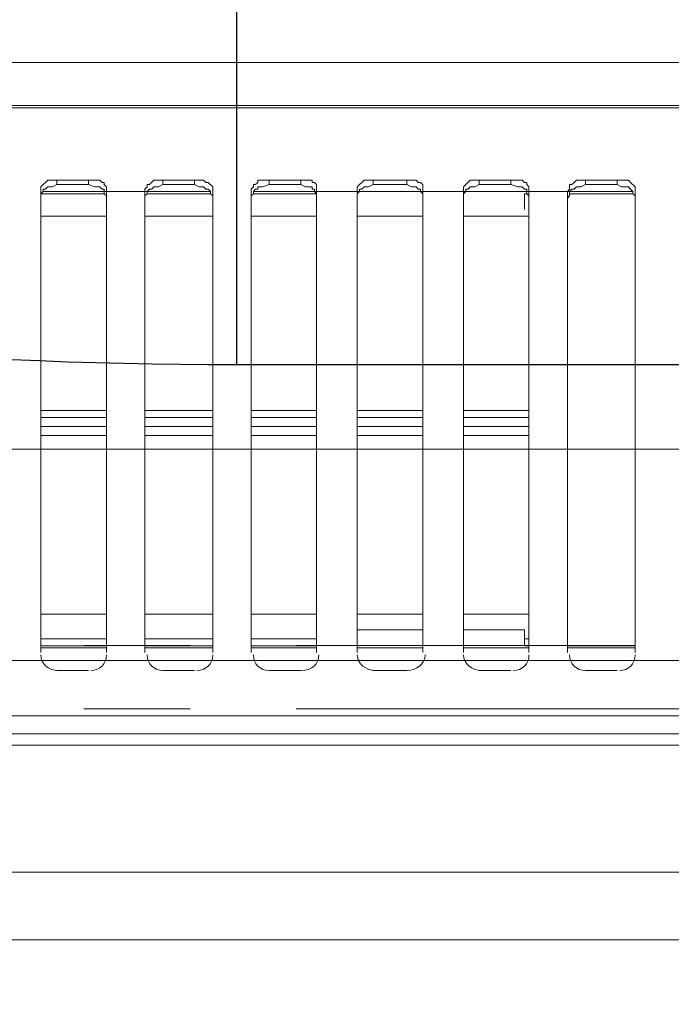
# Model space of a CAD drawing. Header units: millimetres. Extents: x -125266 to 274256, y -711690 to -301689.
# Tile 158 of 256: x -51511 to -51434, y -361895 to -361779. Entities that reach past the tile are written whole.
import ezdxf

# ---------------------------------------------------------------- set-up
doc = ezdxf.new("R2010")
doc.units = ezdxf.units.MM
doc.linetypes.add('CONTINOUS', pattern=[0])
for name, color, linetype, lineweight in [('ARCH', 7, 'Continuous', 0), ('CEILING', 8, 'Continuous', 5), ('Equipment', 8, 'Continuous', 0), ('Finished Line', 7, 'Continuous', 0), ('HOOD', 6, 'Continuous', 0), ('Legend', 5, 'Continuous', 0), ('MEPTEK HVAC-Kitchen Exhaust Air Duct', 30, 'Continuous', 30), ('MEPTEK HVAC-Kitchen Fresh Air Duct', 3, 'Continuous', 30), ('MEPTEK-TEXT1', 7, 'Continuous', 30)]:
    doc.layers.add(name, color=color, linetype=linetype, lineweight=lineweight)
for name, color, linetype in [('Light Equipment', 8, 'Continuous'), ('Model_Top', 7, 'Continuous'), ('RACK', 7, 'Continuous')]:
    doc.layers.add(name, color=color, linetype=linetype)
doc.styles.add('REVAC', font='verdana.ttf', dxfattribs={"height": 50})
doc.styles.get("Standard").update_dxf_attribs({"font": 'ARIALN.TTF'})
doc.styles.add('Times New Roman', font='times.ttf', dxfattribs={"height": 150})
doc.dimstyles.new('ARA-125', dxfattribs={"dimtxt": 200, "dimasz": 75, "dimexe": 0, "dimexo": 75, "dimgap": 7.5, "dimtad": 0, "dimdec": 0, "dimrnd": 5, "dimdsep": 46, "dimtxsty": 'Times New Roman', "dimblk": 'ARCHTICK', "dimcen": 56.25, "dimdle": 56.25, "dimclrd": 256, "dimclre": 256, "dimclrt": 256, "dimazin": 3, "dimtfac": 1, "dimtdec": 0, "dimtix": 1, "dimtmove": 1, "dimatfit": 3, "dimfxl": 0, "dimtolj": 1, "dimlwd": -1, "dimlwe": 0, "dimarcsym": 0})

# ---------------------------------------------------------------- blocks, each defined once
blk = doc.blocks.new('A$Cd18de8f6')
at = {"layer": 'Equipment'}
for points in [[(800, 734), (800, 735.34), (400, 735.34), (0, 735.34), (0, 733.73)], [(800, 659.72), (800, 659.99), (800, 731.86), (800, 734), (400, 734), (400, 731.86), (400, 659.99), (400, 659.72), (400, 659.99), (400, 731.86), (400, 734), (0, 734), (0, 731.86), (0, 659.99), (0, 659.72), (400, 659.72), (800, 659.72), (800, 654.64), (800, 17.64), (800, 5.08)], [(800, 731.86), (400, 731.86), (0, 731.86)], [(320.11, 731.06), (332.67, 731.06)], [(455.05, 731.06), (400, 731.06), (345.23, 731.06)], [(316.9, 726.52), (320.65, 726.52)], [(329.46, 726.52), (333.2, 726.52)], [(342.02, 726.52), (345.76, 726.52)], [(354.31, 726.52), (358.32, 726.52)], [(366.87, 726.52), (370.61, 726.52)], [(379.43, 726.52), (383.17, 726.52)], [(322.78, 724.38), (322.78, 669.34), (322.52, 669.07), (322.52, 668.8), (322.25, 668.8), (321.98, 668.54), (315.84, 668.54), (315.03, 669.34), (315.03, 724.38)], [(335.34, 724.38), (335.34, 669.34), (334.81, 668.8), (334.54, 668.8), (334.27, 668.54), (328.39, 668.54), (327.86, 669.07), (327.59, 669.07), (327.59, 669.34), (327.33, 669.61), (327.33, 724.38)], [(347.63, 724.38), (347.63, 669.07), (347.37, 668.8), (347.1, 668.8), (347.1, 668.54), (340.69, 668.54), (340.69, 668.8), (340.42, 669.07), (340.15, 669.07), (340.15, 669.34), (339.88, 669.61), (339.88, 724.38)], [(360.19, 724.38), (360.19, 669.07), (359.92, 668.8), (359.66, 668.8), (359.39, 668.54), (353.24, 668.54), (352.44, 669.34), (352.44, 724.38)], [(372.75, 724.38), (372.75, 669.34), (372.48, 669.07), (372.48, 668.8), (372.22, 668.8), (371.95, 668.54), (365.8, 668.54), (365.27, 669.07), (365, 669.34), (365, 724.38)], [(385.31, 724.38), (385.31, 669.34), (384.77, 668.8), (384.51, 668.54), (378.36, 668.54), (378.09, 668.8), (377.83, 669.07), (377.56, 669.07), (377.56, 669.61), (377.29, 669.87), (377.29, 724.38)], [(322.78, 723.85), (315.03, 723.85)], [(322.79, 723.58), (315.03, 723.58)], [(320.11, 723.57), (332.67, 723.57)], [(335.34, 723.85), (327.33, 723.85)], [(335.34, 723.58), (327.33, 723.58)], [(347.63, 723.85), (339.88, 723.85)], [(347.64, 723.58), (339.88, 723.58)], [(345.23, 723.57), (385.31, 723.57)], [(360.19, 723.85), (352.44, 723.85)], [(372.75, 723.85), (365, 723.85)], [(365, 721.71), (372.22, 721.71), (372.22, 723.58), (372.75, 723.58)], [(385.31, 723.85), (377.29, 723.85)], [(385.31, 723.58), (377.29, 723.58)], [(322.78, 722.78), (315.03, 722.78)], [(335.34, 722.78), (327.33, 722.78)], [(347.63, 722.78), (339.88, 722.78)], [(372.75, 722.78), (372.22, 722.78)], [(352.44, 721.71), (360.19, 721.71)], [(322.79, 719.84), (315.03, 719.84)], [(335.34, 719.84), (327.33, 719.84)], [(347.64, 719.84), (339.88, 719.84)], [(360.2, 719.84), (352.44, 719.84)], [(372.75, 719.84), (365.01, 719.84)], [(315.03, 698.73), (322.78, 698.73)], [(327.33, 698.73), (335.34, 698.73)], [(339.88, 698.73), (347.63, 698.73)], [(352.44, 698.73), (360.19, 698.73)], [(365, 698.73), (372.75, 698.73)], [(315.03, 697.66), (322.78, 697.66)], [(327.33, 697.66), (335.34, 697.66)], [(339.88, 697.66), (347.63, 697.66)], [(352.44, 697.66), (360.19, 697.66)], [(365, 697.66), (372.75, 697.66)], [(322.78, 696.59), (315.03, 696.59)], [(335.34, 696.59), (327.33, 696.59)], [(347.63, 696.59), (339.88, 696.59)], [(360.19, 696.59), (352.44, 696.59)], [(372.75, 696.59), (365, 696.59)], [(322.78, 695.79), (315.03, 695.79)], [(335.34, 695.79), (327.33, 695.79)], [(347.63, 695.79), (339.88, 695.79)], [(360.19, 695.79), (352.44, 695.79)], [(372.75, 695.79), (365, 695.79)], [(322.78, 672.81), (315.03, 672.81)], [(335.34, 672.81), (327.33, 672.81)], [(347.63, 672.81), (339.88, 672.81)], [(360.19, 672.81), (352.44, 672.81)], [(372.75, 672.81), (365, 672.81)], [(372.22, 672.01), (372.22, 670.14), (372.48, 670.14)], [(322.78, 670.67), (322.78, 670.41), (322.52, 670.14), (322.52, 669.61), (322.25, 669.61), (321.98, 669.34), (321.45, 669.34), (320.65, 669.07), (316.9, 669.07), (316.37, 669.34), (315.84, 669.34), (315.57, 669.61), (315.3, 669.61), (315.3, 669.87), (315.03, 670.14), (315.03, 670.67)], [(335.34, 670.67), (335.34, 670.41), (335.07, 670.14), (335.07, 669.87), (334.81, 669.61), (334.54, 669.61), (334.27, 669.34), (333.74, 669.34), (333.2, 669.07), (329.46, 669.07), (328.93, 669.34), (328.39, 669.34), (328.13, 669.61), (327.86, 669.61), (327.59, 669.87), (327.59, 670.14), (327.33, 670.41), (327.33, 670.67)], [(347.63, 670.67), (347.63, 670.14), (347.37, 669.87), (347.37, 669.61), (347.1, 669.61), (347.1, 669.34), (346.3, 669.34), (345.76, 669.07), (342.02, 669.07), (341.22, 669.34), (340.69, 669.34), (340.69, 669.61), (340.42, 669.61), (340.15, 669.87), (340.15, 670.14), (339.88, 670.41), (339.88, 670.67)], [(360.19, 670.67), (360.19, 670.14), (359.92, 669.87), (359.92, 669.61), (359.66, 669.61), (359.39, 669.34), (358.86, 669.34), (358.32, 669.07), (354.31, 669.07), (353.78, 669.34), (353.24, 669.34), (352.98, 669.61), (352.71, 669.61), (352.71, 669.87), (352.44, 670.14), (352.44, 670.67)], [(372.75, 670.67), (372.75, 670.41), (372.48, 670.14), (372.48, 669.61), (372.22, 669.61), (371.95, 669.34), (371.41, 669.34), (370.61, 669.07), (366.87, 669.07), (366.34, 669.34), (365.8, 669.34), (365.54, 669.61), (365.27, 669.61), (365.27, 669.87), (365, 670.14), (365, 670.67)], [(385.31, 670.67), (385.31, 670.41), (385.04, 670.14), (385.04, 669.87), (384.77, 669.61), (384.51, 669.34), (383.71, 669.34), (383.17, 669.07), (379.43, 669.07), (378.9, 669.34), (378.36, 669.34), (378.09, 669.61), (377.83, 669.61), (377.56, 669.87), (377.56, 670.41), (377.29, 670.67)], [(315.03, 670.14), (322.52, 670.14)], [(322.52, 669.87), (315.3, 669.87)], [(320.11, 669.87), (332.67, 669.87)], [(327.59, 670.14), (335.07, 670.14)], [(335.07, 669.87), (327.59, 669.87)], [(340.15, 670.14), (347.63, 670.14)], [(347.37, 669.87), (340.15, 669.87)], [(345.23, 669.87), (385.04, 669.87)], [(359.92, 669.87), (352.71, 669.87)], [(372.48, 669.87), (365.27, 669.87)], [(377.56, 670.14), (385.04, 670.14)], [(385.04, 669.87), (377.56, 669.87)], [(316.9, 668.54), (316.9, 669.07)], [(320.65, 668.54), (320.65, 669.07)], [(329.46, 668.54), (329.46, 669.07)], [(333.2, 668.54), (333.2, 669.07)], [(342.02, 668.54), (342.02, 669.07)], [(345.76, 668.54), (345.76, 669.07)], [(354.31, 668.54), (354.31, 669.07)], [(358.32, 668.54), (358.32, 669.07)], [(366.87, 668.54), (366.87, 669.07)], [(370.61, 668.54), (370.61, 669.07)], [(379.43, 668.54), (379.43, 669.07)], [(383.17, 668.54), (383.17, 669.07)], [(800, 659.99), (400, 659.99), (0, 659.99)], [(0, 654.64), (400, 654.64), (800, 654.64)], [(381.3, 654.64), (292.86, 654.64)]]:
    blk.add_lwpolyline(points, dxfattribs=at)
for points in [[(315.03, 724.65), (315.03, 725.72), (315.84, 726.52), (317.17, 726.52)], [(320.91, 726.52), (321.98, 726.52), (322.78, 725.72), (322.78, 724.65)], [(327.59, 724.65), (327.59, 725.72), (328.39, 726.52), (329.46, 726.52)], [(333.47, 726.52), (334.54, 726.52), (335.34, 725.72), (335.34, 724.65)], [(340.15, 724.65), (340.15, 725.72), (340.95, 726.52), (342.02, 726.52)], [(345.76, 726.52), (347.1, 726.52), (347.9, 725.72), (347.9, 724.65)], [(352.44, 724.65), (352.44, 725.72), (353.51, 726.52), (354.58, 726.52)], [(358.32, 726.52), (359.39, 726.52), (360.46, 725.72), (360.46, 724.65)], [(365, 724.65), (365, 725.72), (366.07, 726.52), (367.14, 726.52)], [(370.88, 726.52), (371.95, 726.52), (372.75, 725.72), (372.75, 724.65)], [(377.56, 724.65), (377.56, 725.72), (378.36, 726.52), (379.43, 726.52)], [(383.44, 726.52), (384.51, 726.52), (385.31, 725.72), (385.31, 724.65)]]:
    blk.add_open_spline(points, degree=3, dxfattribs=at)
blk = doc.blocks.new('ARCH')
at = {"layer": 'Legend', "ltscale": 15}
h = blk.add_hatch(dxfattribs=at)
h.set_pattern_fill('SACNCR', color=8, scale=25, style=0)
edge = h.paths.add_edge_path()
edge.add_arc((-53445.78, -362114.48), 661.35, 18.05247, 146.34022)
edge.add_line((-53996.25, -361747.92), (-53996.25, -362009.47))
edge.add_line((-53996.25, -362009.47), (-53996.24, -362009.47))
edge.add_line((-53996.24, -362009.47), (-53974.54, -361931.34))
edge.add_line((-53974.54, -361931.34), (-53941.81, -361857.14))
edge.add_line((-53941.81, -361857.14), (-53898.73, -361788.42))
edge.add_line((-53898.73, -361788.42), (-53846.22, -361726.62))
edge.add_line((-53846.22, -361726.62), (-53785.36, -361673.01))
edge.add_line((-53785.36, -361673.01), (-53717.42, -361628.73))
edge.add_line((-53717.42, -361628.73), (-53643.81, -361594.68))
edge.add_line((-53643.81, -361594.68), (-53566.06, -361571.58))
edge.add_line((-53566.06, -361571.58), (-53485.81, -361559.91))
edge.add_line((-53485.81, -361559.91), (-53404.7, -361559.92))
edge.add_line((-53404.7, -361559.92), (-53377.17, -361563.92))
edge.add_arc((-53404.64, -362113.24), 550, 10.8678, 87.1378, ccw=False)
edge.add_line((-52864.5, -362009.54), (-48663.66, -362009.54))
edge.add_line((-48663.66, -362009.54), (-48663.66, -361770.81))
edge.add_line((-48663.66, -361770.81), (-48213.66, -361770.84))
edge.add_line((-48213.66, -361770.84), (-48213.66, -361770.83))
edge.add_line((-48213.66, -361770.83), (-48663.64, -361770.83))
edge.add_line((-48663.64, -361770.83), (-48213.64, -361770.84))
edge.add_line((-48213.64, -361770.84), (-48213.66, -361770.84))
edge.add_line((-48213.66, -361770.84), (-48213.66, -362009.81))
edge.add_line((-48213.66, -362009.81), (-46905.49, -362009.89))
edge.add_line((-46905.49, -362009.89), (-46905.49, -361909.54))
edge.add_line((-46905.49, -361909.54), (-48113.66, -361909.54))
edge.add_line((-48113.66, -361909.54), (-48113.66, -361670.83))
edge.add_line((-48113.66, -361670.83), (-48763.64, -361670.83))
edge.add_line((-48763.64, -361670.83), (-48763.64, -361909.54))
edge.add_line((-48763.64, -361909.54), (-52816.98, -361909.54))
h = blk.add_hatch(dxfattribs=at)
h.set_pattern_fill('SACNCR', color=8, scale=25, style=0)
edge = h.paths.add_edge_path()
edge.add_arc((-53445.78, -362114.48), 661.35, 18.05247, 146.34022)
edge.add_line((-53996.25, -361747.92), (-53996.25, -362009.47))
edge.add_line((-53996.25, -362009.47), (-53996.24, -362009.47))
edge.add_line((-53996.24, -362009.47), (-53974.54, -361931.34))
edge.add_line((-53974.54, -361931.34), (-53941.81, -361857.14))
edge.add_line((-53941.81, -361857.14), (-53898.73, -361788.42))
edge.add_line((-53898.73, -361788.42), (-53846.22, -361726.62))
edge.add_line((-53846.22, -361726.62), (-53785.36, -361673.01))
edge.add_line((-53785.36, -361673.01), (-53717.42, -361628.73))
edge.add_line((-53717.42, -361628.73), (-53643.81, -361594.68))
edge.add_line((-53643.81, -361594.68), (-53566.06, -361571.58))
edge.add_line((-53566.06, -361571.58), (-53485.81, -361559.91))
edge.add_line((-53485.81, -361559.91), (-53404.7, -361559.92))
edge.add_line((-53404.7, -361559.92), (-53377.17, -361563.92))
edge.add_arc((-53404.64, -362113.24), 550, 10.8678, 87.1378, ccw=False)
edge.add_line((-52864.5, -362009.54), (-48663.66, -362009.54))
edge.add_line((-48663.66, -362009.54), (-48663.66, -361770.81))
edge.add_line((-48663.66, -361770.81), (-48213.66, -361770.84))
edge.add_line((-48213.66, -361770.84), (-48213.66, -361770.83))
edge.add_line((-48213.66, -361770.83), (-48663.64, -361770.83))
edge.add_line((-48663.64, -361770.83), (-48663.66, -362021.85))
edge.add_line((-48663.66, -362021.85), (-48478.01, -362021.86))
edge.add_line((-48478.01, -362021.86), (-48478.03, -362220.82))
edge.add_line((-48478.03, -362220.82), (-48213.67, -362220.84))
edge.add_line((-48213.67, -362220.84), (-48213.64, -361770.84))
edge.add_line((-48213.64, -361770.84), (-48213.66, -361770.84))
edge.add_line((-48213.66, -361770.84), (-48213.66, -362009.81))
edge.add_line((-48213.66, -362009.81), (-46905.49, -362009.89))
edge.add_line((-46905.49, -362009.89), (-46905.49, -361909.54))
edge.add_line((-46905.49, -361909.54), (-48113.66, -361909.54))
edge.add_line((-48113.66, -361909.54), (-48113.66, -361670.83))
edge.add_line((-48113.66, -361670.83), (-48763.64, -361670.83))
edge.add_line((-48763.64, -361670.83), (-48763.64, -361909.54))
edge.add_line((-48763.64, -361909.54), (-52816.98, -361909.54))
at = {"layer": 'Finished Line', "color": 8}
for p, q in [((-52795.57, -361879.54), (-48793.66, -361879.54)), ((-52795.57, -361879.54), (-48793.66, -361879.54)), ((-52801.21, -361887.54), (-48785.66, -361887.54)), ((-52801.21, -361887.54), (-48785.66, -361887.54))]:
    blk.add_line(p, q, dxfattribs=at)
at = {"layer": 'HOOD'}
blk.add_lwpolyline([(-52023.66, -361879.54), (-49023.66, -361879.54), (-49023.66, -360879.54), (-52023.66, -360879.54)], close=True, dxfattribs=at)
at = {"layer": 'Light Equipment', "lineweight": 0}
blk.add_lwpolyline([(-52023.66, -361879.54), (-49023.66, -361879.54), (-49023.66, -360879.54), (-52023.66, -360879.54)], close=True, dxfattribs=at)
for points in [[(-51023.66, -361788.92), (-51023.66, -361789.19), (-51023.66, -361861.06), (-51023.66, -361863.2), (-51423.66, -361863.2), (-51423.66, -361861.06), (-51423.66, -361789.19), (-51423.66, -361788.92), (-51423.66, -361789.19), (-51423.66, -361861.06), (-51423.66, -361863.2), (-51823.66, -361863.2), (-51823.66, -361861.06), (-51823.66, -361789.19), (-51823.66, -361788.92), (-51423.66, -361788.92), (-51023.66, -361788.92), (-51023.66, -361783.84), (-51023.66, -361146.84), (-51023.66, -361134.28)], [(-51823.66, -361783.84), (-51423.66, -361783.84), (-51023.66, -361783.84)], [(-51442.36, -361783.84), (-51530.8, -361783.84)], [(-51023.66, -361789.19), (-51423.66, -361789.19), (-51823.66, -361789.19)], [(-51500.88, -361853.58), (-51500.88, -361798.54), (-51501.14, -361798.27), (-51501.14, -361798.01), (-51501.41, -361798.01), (-51501.68, -361797.74), (-51507.82, -361797.74), (-51508.63, -361798.54), (-51508.63, -361853.58)], [(-51506.76, -361797.74), (-51506.76, -361798.27)], [(-51503.02, -361797.74), (-51503.02, -361798.27)], [(-51488.32, -361853.58), (-51488.32, -361798.54), (-51488.85, -361798.01), (-51489.12, -361798.01), (-51489.39, -361797.74), (-51495.27, -361797.74), (-51495.8, -361798.27), (-51496.07, -361798.27), (-51496.07, -361798.54), (-51496.34, -361798.81), (-51496.34, -361853.58)], [(-51494.2, -361797.74), (-51494.2, -361798.27)], [(-51490.46, -361797.74), (-51490.46, -361798.27)], [(-51476.03, -361853.58), (-51476.03, -361798.27), (-51476.3, -361798.01), (-51476.56, -361798.01), (-51476.56, -361797.74), (-51482.98, -361797.74), (-51482.98, -361798.01), (-51483.24, -361798.27), (-51483.51, -361798.27), (-51483.51, -361798.54), (-51483.78, -361798.81), (-51483.78, -361853.58)], [(-51481.64, -361797.74), (-51481.64, -361798.27)], [(-51477.9, -361797.74), (-51477.9, -361798.27)], [(-51463.47, -361853.58), (-51463.47, -361798.27), (-51463.74, -361798.01), (-51464, -361798.01), (-51464.27, -361797.74), (-51470.42, -361797.74), (-51471.22, -361798.54), (-51471.22, -361853.58)], [(-51469.35, -361797.74), (-51469.35, -361798.27)], [(-51465.34, -361797.74), (-51465.34, -361798.27)], [(-51450.91, -361853.58), (-51450.91, -361798.54), (-51451.18, -361798.27), (-51451.18, -361798.01), (-51451.45, -361798.01), (-51451.71, -361797.74), (-51457.86, -361797.74), (-51458.39, -361798.27), (-51458.66, -361798.54), (-51458.66, -361853.58)], [(-51456.79, -361797.74), (-51456.79, -361798.27)], [(-51453.05, -361797.74), (-51453.05, -361798.27)], [(-51438.35, -361853.58), (-51438.35, -361798.54), (-51438.89, -361798.01), (-51439.15, -361797.74), (-51445.3, -361797.74), (-51445.57, -361798.01), (-51445.83, -361798.27), (-51446.1, -361798.27), (-51446.1, -361798.81), (-51446.37, -361799.07), (-51446.37, -361853.58)], [(-51444.23, -361797.74), (-51444.23, -361798.27)], [(-51440.49, -361797.74), (-51440.49, -361798.27)], [(-51500.88, -361799.88), (-51500.88, -361799.61), (-51501.14, -361799.34), (-51501.14, -361798.81), (-51501.41, -361798.81), (-51501.68, -361798.54), (-51502.21, -361798.54), (-51503.02, -361798.27), (-51506.76, -361798.27), (-51507.29, -361798.54), (-51507.82, -361798.54), (-51508.09, -361798.81), (-51508.36, -361798.81), (-51508.36, -361799.07), (-51508.63, -361799.34), (-51508.63, -361799.88)], [(-51488.32, -361799.88), (-51488.32, -361799.61), (-51488.59, -361799.34), (-51488.59, -361799.07), (-51488.85, -361798.81), (-51489.12, -361798.81), (-51489.39, -361798.54), (-51489.92, -361798.54), (-51490.46, -361798.27), (-51494.2, -361798.27), (-51494.73, -361798.54), (-51495.27, -361798.54), (-51495.53, -361798.81), (-51495.8, -361798.81), (-51496.07, -361799.07), (-51496.07, -361799.34), (-51496.34, -361799.61), (-51496.34, -361799.88)], [(-51476.03, -361799.88), (-51476.03, -361799.34), (-51476.3, -361799.07), (-51476.3, -361798.81), (-51476.56, -361798.81), (-51476.56, -361798.54), (-51477.36, -361798.54), (-51477.9, -361798.27), (-51481.64, -361798.27), (-51482.44, -361798.54), (-51482.98, -361798.54), (-51482.98, -361798.81), (-51483.24, -361798.81), (-51483.51, -361799.07), (-51483.51, -361799.34), (-51483.78, -361799.61), (-51483.78, -361799.88)], [(-51463.47, -361799.88), (-51463.47, -361799.34), (-51463.74, -361799.07), (-51463.74, -361798.81), (-51464, -361798.81), (-51464.27, -361798.54), (-51464.81, -361798.54), (-51465.34, -361798.27), (-51469.35, -361798.27), (-51469.88, -361798.54), (-51470.42, -361798.54), (-51470.68, -361798.81), (-51470.95, -361798.81), (-51470.95, -361799.07), (-51471.22, -361799.34), (-51471.22, -361799.88)], [(-51450.91, -361799.88), (-51450.91, -361799.61), (-51451.18, -361799.34), (-51451.18, -361798.81), (-51451.45, -361798.81), (-51451.71, -361798.54), (-51452.25, -361798.54), (-51453.05, -361798.27), (-51456.79, -361798.27), (-51457.32, -361798.54), (-51457.86, -361798.54), (-51458.13, -361798.81), (-51458.39, -361798.81), (-51458.39, -361799.07), (-51458.66, -361799.34), (-51458.66, -361799.88)], [(-51438.35, -361799.88), (-51438.35, -361799.61), (-51438.62, -361799.34), (-51438.62, -361799.07), (-51438.89, -361798.81), (-51439.15, -361798.54), (-51439.96, -361798.54), (-51440.49, -361798.27), (-51444.23, -361798.27), (-51444.77, -361798.54), (-51445.3, -361798.54), (-51445.57, -361798.81), (-51445.83, -361798.81), (-51446.1, -361799.07), (-51446.1, -361799.61), (-51446.37, -361799.88)], [(-51508.63, -361799.34), (-51501.14, -361799.34)], [(-51501.14, -361799.07), (-51508.36, -361799.07)], [(-51503.55, -361799.07), (-51490.99, -361799.07)], [(-51488.59, -361799.07), (-51496.07, -361799.07)], [(-51496.07, -361799.34), (-51488.59, -361799.34)], [(-51476.3, -361799.07), (-51483.51, -361799.07)], [(-51483.51, -361799.34), (-51476.03, -361799.34)], [(-51478.43, -361799.07), (-51438.62, -361799.07)], [(-51463.74, -361799.07), (-51470.95, -361799.07)], [(-51451.18, -361799.07), (-51458.39, -361799.07)], [(-51451.45, -361801.21), (-51451.45, -361799.34), (-51451.18, -361799.34)], [(-51438.62, -361799.07), (-51446.1, -361799.07)], [(-51446.1, -361799.34), (-51438.62, -361799.34)], [(-51500.88, -361802.01), (-51508.63, -361802.01)], [(-51488.32, -361802.01), (-51496.34, -361802.01)], [(-51476.03, -361802.01), (-51483.78, -361802.01)], [(-51463.47, -361802.01), (-51471.22, -361802.01)], [(-51450.91, -361802.01), (-51458.66, -361802.01)], [(-51500.88, -361824.99), (-51508.63, -361824.99)], [(-51488.32, -361824.99), (-51496.34, -361824.99)], [(-51476.03, -361824.99), (-51483.78, -361824.99)], [(-51463.47, -361824.99), (-51471.22, -361824.99)], [(-51450.91, -361824.99), (-51458.66, -361824.99)], [(-51500.88, -361825.79), (-51508.63, -361825.79)], [(-51508.63, -361826.86), (-51500.88, -361826.86)], [(-51488.32, -361825.79), (-51496.34, -361825.79)], [(-51496.34, -361826.86), (-51488.32, -361826.86)], [(-51476.03, -361825.79), (-51483.78, -361825.79)], [(-51483.78, -361826.86), (-51476.03, -361826.86)], [(-51463.47, -361825.79), (-51471.22, -361825.79)], [(-51471.22, -361826.86), (-51463.47, -361826.86)], [(-51450.91, -361825.79), (-51458.66, -361825.79)], [(-51458.66, -361826.86), (-51450.91, -361826.86)], [(-51508.63, -361827.93), (-51500.88, -361827.93)], [(-51496.34, -361827.93), (-51488.32, -361827.93)], [(-51483.78, -361827.93), (-51476.03, -361827.93)], [(-51471.22, -361827.93), (-51463.47, -361827.93)], [(-51458.66, -361827.93), (-51450.91, -361827.93)], [(-51500.87, -361849.04), (-51508.63, -361849.04)], [(-51488.32, -361849.04), (-51496.34, -361849.04)], [(-51476.02, -361849.04), (-51483.78, -361849.04)], [(-51463.47, -361849.04), (-51471.22, -361849.04)], [(-51450.91, -361849.04), (-51458.66, -361849.04)], [(-51471.22, -361850.91), (-51463.47, -361850.91)], [(-51458.66, -361850.91), (-51451.45, -361850.91), (-51451.45, -361852.78), (-51450.91, -361852.78)], [(-51500.88, -361851.98), (-51508.63, -361851.98)], [(-51488.32, -361851.98), (-51496.34, -361851.98)], [(-51476.03, -361851.98), (-51483.78, -361851.98)], [(-51450.91, -361851.98), (-51451.45, -361851.98)], [(-51500.87, -361852.78), (-51508.63, -361852.78)], [(-51500.88, -361853.05), (-51508.63, -361853.05)], [(-51503.55, -361852.77), (-51490.99, -361852.77)], [(-51488.32, -361852.78), (-51496.34, -361852.78)], [(-51488.32, -361853.05), (-51496.34, -361853.05)], [(-51476.02, -361852.78), (-51483.78, -361852.78)], [(-51476.03, -361853.05), (-51483.78, -361853.05)], [(-51478.43, -361852.77), (-51438.35, -361852.77)], [(-51463.47, -361853.05), (-51471.22, -361853.05)], [(-51450.91, -361853.05), (-51458.66, -361853.05)], [(-51438.35, -361852.78), (-51446.37, -361852.78)], [(-51438.35, -361853.05), (-51446.37, -361853.05)], [(-51506.76, -361855.72), (-51503.02, -361855.72)], [(-51494.2, -361855.72), (-51490.46, -361855.72)], [(-51481.64, -361855.72), (-51477.9, -361855.72)], [(-51469.35, -361855.72), (-51465.34, -361855.72)], [(-51456.79, -361855.72), (-51453.05, -361855.72)], [(-51444.23, -361855.72), (-51440.49, -361855.72)], [(-51503.55, -361860.26), (-51490.99, -361860.26)], [(-51368.61, -361860.26), (-51423.66, -361860.26), (-51478.43, -361860.26)], [(-51023.66, -361861.06), (-51423.66, -361861.06), (-51823.66, -361861.06)], [(-51023.66, -361863.2), (-51023.66, -361864.54), (-51423.66, -361864.54), (-51823.66, -361864.54), (-51823.66, -361862.94)]]:
    blk.add_lwpolyline(points, dxfattribs=at)
for points in [[(-51508.63, -361853.85), (-51508.63, -361854.92), (-51507.82, -361855.72), (-51506.49, -361855.72)], [(-51502.75, -361855.72), (-51501.68, -361855.72), (-51500.88, -361854.92), (-51500.88, -361853.85)], [(-51496.07, -361853.85), (-51496.07, -361854.92), (-51495.27, -361855.72), (-51494.2, -361855.72)], [(-51490.19, -361855.72), (-51489.12, -361855.72), (-51488.32, -361854.92), (-51488.32, -361853.85)], [(-51483.51, -361853.85), (-51483.51, -361854.92), (-51482.71, -361855.72), (-51481.64, -361855.72)], [(-51477.9, -361855.72), (-51476.56, -361855.72), (-51475.76, -361854.92), (-51475.76, -361853.85)], [(-51471.22, -361853.85), (-51471.22, -361854.92), (-51470.15, -361855.72), (-51469.08, -361855.72)], [(-51465.34, -361855.72), (-51464.27, -361855.72), (-51463.2, -361854.92), (-51463.2, -361853.85)], [(-51458.66, -361853.85), (-51458.66, -361854.92), (-51457.59, -361855.72), (-51456.52, -361855.72)], [(-51452.78, -361855.72), (-51451.71, -361855.72), (-51450.91, -361854.92), (-51450.91, -361853.85)], [(-51446.1, -361853.85), (-51446.1, -361854.92), (-51445.3, -361855.72), (-51444.23, -361855.72)], [(-51440.22, -361855.72), (-51439.15, -361855.72), (-51438.35, -361854.92), (-51438.35, -361853.85)]]:
    blk.add_open_spline(points, degree=3, dxfattribs=at)
at = {"layer": 'Equipment', "lineweight": 30, "xscale": -1, "rotation": 180}
blk.add_blockref('A$Cd18de8f6', (-51823.66, -361129.2), dxfattribs=at)
blk = doc.blocks.new('H-06')
at = {"layer": 'HOOD', "lineweight": 0}
for p, q in [((-82795.9, -344210.22), (-80075.9, -344210.22)), ((-82820.9, -344235.22), (-80050.9, -344235.22)), ((-82885.9, -344260.22), (-79985.9, -344260.22))]:
    blk.add_line(p, q, dxfattribs=at)
at = {"layer": 'Model_Top', "color": 7, "insert": (-82532.1, -343871.14), "char_height": 50, "width": 825.636, "attachment_point": 1, "style": 'REVAC'}
blk.add_mtext('\\pi173.24445;Exhaust collar\\P\\pi242.20013;350 x 300\\P\\pi89.64808;900 CFM @ 190 Pa', dxfattribs=at)
blk = doc.blocks.new('_ArchTick')
at = {"color": 0, "linetype": 'ByBlock', "const_width": 0.15}
blk.add_lwpolyline([(-0.5, -0.5), (0.5, 0.5)], dxfattribs=at)

msp = doc.modelspace()

# ---------------------------------------------------------------- linework, layer by layer
at = {"layer": 'CEILING', "lineweight": 0}
msp.add_lwpolyline([(-53966.25, -358280.6, -0.03944), (-52166.25, -358141.58), (-52166.25, -360079.54), (-47346.3, -360079.54, -0.228214), (-47025.49, -360747.25), (-47025.49, -361879.54), (-48083.66, -361879.54), (-48083.66, -361640.83), (-48793.66, -361640.83), (-48793.66, -361879.54), (-52795.57, -361879.54, 0.569933), (-53966.25, -361659.43), (-53966.25, -358280.6)], format="xyb", dxfattribs=at)
at = {"layer": 'MEPTEK HVAC-Kitchen Exhaust Air Duct'}
for p, q in [((-51485.5, -361369.54, 1.51), (-51485.5, -361819.54, 1.51)), ((-51485.5, -361819.54, 1.51), (-49351.19, -361819.54, 1.51))]:
    msp.add_line(p, q, dxfattribs=at)
at = {"layer": 'MEPTEK HVAC-Kitchen Exhaust Air Duct', "extrusion": (0, -0.00395, 0.999992)}
msp.add_arc((-51485.5, -361216.71, 1429.02), 600, 229.64533, 270, dxfattribs=at)

# ---------------------------------------------------------------- block references
at = {"layer": 'ARCH'}
msp.add_blockref('ARCH', (0, 0), dxfattribs=at)
at = {"layer": 'HOOD'}
msp.add_blockref('H-06', (30912.24, -17619.32), dxfattribs=at)

# ---------------------------------------------------------------- texts
at = {"layer": 'MEPTEK-TEXT1', "char_height": 350, "attachment_point": 1}
for s, insert, width in [('{\\fCalibri|b0|i0|c0|p34;\\H1.28571x;\\C1;GENERAL GUIDELINES-HVAC :\\P\\fArial Narrow|b0|i0|c0|p34;\\H0.88889x;\\C256;\\P\\fCalibri|b0|i0|c0|p34;\\C4;DUCTING :\\H0.875x;\\P\\pi-1050,l1050,t1050;\\C256;1.^IDUCTING SHALL BE IN ACCORDANCE WITH IS 655, GALVANIZED IRON SHEET TO BE USED FOR ALL DUCTING WORKS. THERMAL INSULATION ON DUCTS SHALL BE 19 MM THICK. CLOSED CELL CLASS “O” BS 476 PART 6-7 FM APPROVED NITRILE RUBBER ELASTOMERIC INSULATION THERMAL CONDUCTIVITY 0.033 WATTS PER METER-KELVIN (W/(M.K)) AT 0°C FOR AIR CONDITIONING DUCTING. \\P2.^ITHERMAL INSULATION ON KITCHEN EXHAUST DUCTING SHALL BE 80 MM THICK ALUMINUM FOIL FACED RESIN BONDED FIBRE GLASS WOOL OF DENSITY NOT LESS THAN 48 KG/M3.\\P3.^ITHERMAL INSULATION ON FRESH AIR, SUPPLY AIR AND RETURN AIR SHALL BE 19MM THICK CLOSED CELL ANTI-MICROBIAL CLASS “O” BS 476 AND PART 6 & 7 FM APPROVED NITRILE RUBBER ELASTOMERIC INSULATION THERMAL CONDUCTIVITY 0.033 WATTS PER METER-KELVIN (W/ (M\\fArial|b0|i0|c0|p34;.\\fCalibri|b0|i0|c0|p34;K)) AT 0°C.\\P4.^IAPPROPRIATE NUMBER OF TRAP DOORS SHALL BE PROVIDED IN KITCHEN EXHAUST DUCTING FOR OIL/GREASE CLEANING PURPOSE.\\P5.^IDUCTING INSTALLATION WITH RESPECT TO FRESH AIR INTAKE, KITCHEN EXHAUST OUT FROM LOCATION UP TO LOUVERS AT FAÇADE SHALL BE IN THE SCOPE OF CONCESSIONER INCLUDING AIR WASHER, EXHAUST FAN SECTION DRY SCRUBBER ETC.\\P6.^IEACH AND EVERY KITCHEN EXHAUST HOOD SHOULD BE EQUIPPED WITH UL LISTED, WET CHEMICAL BASED, MECHANICALLY OPERATED, AUTOMATIC FIRE SUPPRESSION SYSTEM. SEPARATE DRAWING TO BE SUBMITTED FOR HOOD SUPPRESSION SYSTEM.\\P7.^ISUPPORTING OF DUCTING TO BE DONE WITH USING ANGLE 50X 50 X 5MM AND TIE ROD OF SIZE MINIMUM 10 MM DIA/ AS PER DUCT SIZE.\\P8.^IPOST COMPLETION OF ONSITE WORK, CONCESSIONAIRE HAS TO SHARE TESTING AND COMMISSIONING REPORT WITH DIAL.\\P9.^IINTEGRATION WITH FIRE ALARM SYSTEM, SO THAT AHU GET SWITCHED OFF IN CASE OF ANY FIRE INCIDENT.\\P10.^IFOR EQUIPMENT PLACEMENT STRUCTURAL DETAILS TO BE APPROVED BY STRUCTURAL CONSULTANT AND SAME TO BE SHARE WITH DIAL.\\P11.^ITRAP DOOR WITH PROPER ACCESS TO BE PROVIDED FOR FILTER AND COPPER COIL CLEANING.\\P12.^IKITCHEN VENTILATION SHALL COMPLY TO NFPA 96 GUIDELINE.}', (-102876.11, -301696.9), 28043.4288), ('{\\fCalibri|b0|i0|c0|p34;\\H1.28571x;\\C1;CHILLED WATER PIPING:-\\H0.77778x;\\P\\pi-1050,l1050,t1050;\\C256;1.^ICHILLED WATER PIPING SHALL BE CONFIRMING TO IS:1239 PART I CLASS ‘C’ HEAVY AND FITTING SHALL BE CONFORMING TO ASTM A-105,3000LBS SOCKET WELD END (UP TO 50MM) & 1S:1239 PART-II HEAVY/ASTM A-234 WPB, GR.B BUTT WELD FITTING ( ABOVE 50NB PIPE SIZE)\\P2.^IPIPING CONNECTION SHOULD BE SOCKET WELDED UP TO 50NB SIZE AND SHALL BE BUTT WELD ABOVE 50NB PIPE SIZE. PIPE FLANGES SHOULD BE CONFIRMING TO ASTM A-105 # 150 SORF AND FLANGE DIMENSION SHOULD BE IN ACCORDANCE WITH ASME/ANSI B 16.5 (150 SORF), FITTING TO FITTING WELDING IS NOT ALLOWED. NOZZLE CONNECTIONS/THREDOLETS/WELDOLETS ARE NOT ALLOWED BY PUNCTURING THE PIPE. ONLY EQUAL/UNEQUAL TEE’S SHALL BE USED FOR BRANCH CONNECTION FROM HEADER. SOCKET WELD END TEE SHOULD BE USED FOR BRANCH CONNECTION (UP-TO -50NB PIPE SIZE) W.R.T TO PRESSURE GAUGE/TEMPERATURE GAUGE/AIR VENT/DRAIN POINT ETC.\\P3.^IPOST INSTALLATION CLEARANCE BY DIAL, CHW PIPING SHALL BE TESTED @15KGF/CM2 HYDROSTATICS PRESSURE FOR 24HRS HOLD TIME AND TESTING SHOULD BE WITNESSED TO DIAL TEAM.\\P4.^ITHERMAL INSULATION ON CHW AND CONDENSATE DRAIN PIPING LINE SHALL BE 25MM THICK. CLOSED CELL ANTI-MICROBIAL CLASS “O” BS 476 AND PART 6 & 7 FM APPROVED NITRILE RUBBER ELASTOMERIC INSULATION THERMAL CONDUCTIVITY 0.033 WATTS PER METER-KELVIN (W/ (M\\fArial|b0|i0|c0|p34;⋅\\fCalibri|b0|i0|c0|p34;K)) AT 0°C.\\P5.^ICONDENSATE DRAIN PIPING SHALL BE COMPLYING TO IS 4985 CLASS 3 UPVC PIPE. SOLVENT CEMENT COMPLYING WITH ASTM D2564 SHALL BE USED FOR JOINTS.\\P6.^IFOR CEILING SUSPENDED CHILLED WATER PIPE:  PIPE SHOULD BE HANGED WITH TIE ROD OF SIZE MINIMUM 10 MM DIA.}', (-102709.02, -319968), 24849.3539)]:
    msp.add_mtext(s, dxfattribs=dict(at, insert=insert, width=width))
at = {"layer": 'RACK', "color": 3, "lineweight": 0, "insert": (-55480.95, -361423.27), "char_height": 150, "attachment_point": 1}
msp.add_mtext_dynamic_manual_height_columns('\\pi54.99251;IT \\P\\pi-110.30421;RACK', width=243.2047, gutter_width=1, heights=[0], dxfattribs=at)

# ---------------------------------------------------------------- leaders
at = {"layer": 'MEPTEK HVAC-Kitchen Fresh Air Duct', "linetype": 'CONTINOUS', "lineweight": -2, "ltscale": 25}
msp.add_leader([(-52439.53, -359997.67, -11.79), (-52439.53, -362710.48, -11.79), (-50711.38, -362710.48, -11.79)], dimstyle='ARA-125', override={"dimtxt": 150, "dimasz": 150}, dxfattribs=at)

doc.saveas('drawing.dxf')
